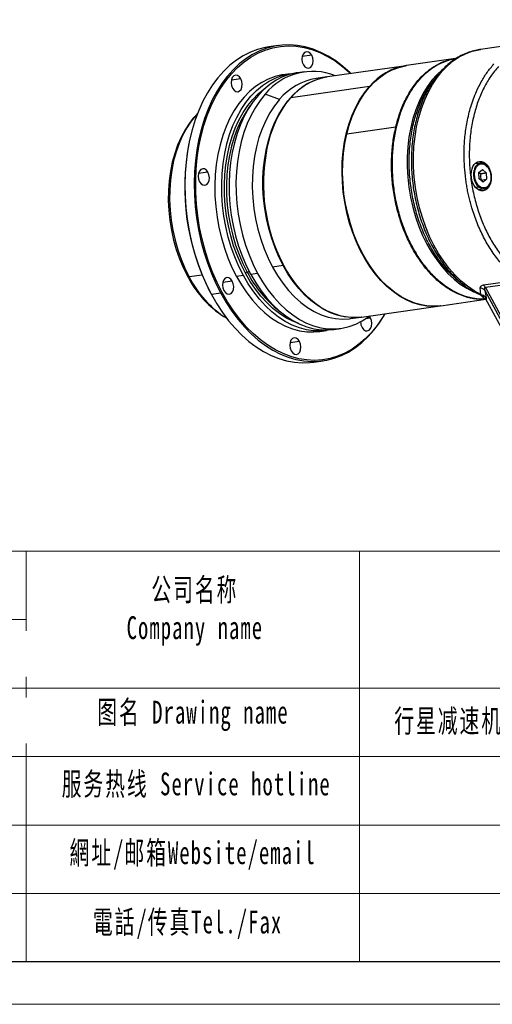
# Model space of a CAD drawing. Header units: millimetres. Extents: x 1376 to 1898, y 996 to 1363.
# Tile 7 of 13: x 1731 to 1800, y 996 to 1138. Entities that reach past the tile are written whole.
import ezdxf

# ---------------------------------------------------------------- set-up
doc = ezdxf.new("R2010")
doc.units = ezdxf.units.MM
doc.layers.get('0').update_dxf_attribs({"lineweight": 18})
for name, color, linetype, lineweight in [('SLD-0', 7, 'Continuous', 18), ('图框_外框线', 7, 'Continuous', 18), ('尺寸线', 7, 'Continuous', 18)]:
    doc.layers.add(name, color=color, linetype=linetype, lineweight=lineweight)
doc.styles.add('标准', font='txt', dxfattribs={"width": 0.667})

# ---------------------------------------------------------------- blocks, each defined once
blk = doc.blocks.new('L264')
at = {"linetype": 'Continuous', "lineweight": 25}
for p, q in [((24.06, 62.47), (21.53, 62.11)), ((92.54, 63.39), (78.73, 61.42)), ((33.11, 59.85), (30.55, 59.48)), ((72.01, 58.95), (58.78, 57.06)), ((58.64, 57.04), (37.39, 54.02)), ((13.97, 53.51), (11.4, 53.15)), ((27.27, 54.85), (25.41, 54.58)), ((31.13, 55.4), (29.27, 55.13)), ((37.24, 54), (34.34, 53.58)), ((67.4, 54.73), (66.45, 53.47)), ((67.4, 54.79), (66.55, 53.78)), ((67.9, 55.36), (67.76, 55.2)), ((48.74, 51.41), (27.5, 48.38)), ((48.83, 51.36), (48.74, 51.41)), ((24.45, 47.95), (20.56, 49.38)), ((1.5, 43.31), (1.02, 42.74)), ((55.84, 40.46), (42.62, 38.58)), ((55.99, 40.48), (55.84, 40.46)), ((-0.06, 36.15), (-0.09, 36.01)), ((20.94, 34.25), (20.92, 34.15)), ((78.72, 30.72), (77.2, 30.51)), ((80.57, 29.75), (80.24, 30.18)), ((5.08, 28.26), (2.51, 27.89)), ((78.22, 28.31), (78.83, 27.86)), ((78.32, 28.21), (79.28, 29)), ((78.4, 26.5), (78.32, 28.21)), ((78.83, 27.86), (80.32, 28.07)), ((78.83, 27.86), (78.84, 27.85)), ((80.32, 28.06), (78.84, 27.85)), ((79.28, 29), (80.32, 28.07)), ((79.28, 29), (79.28, 29)), ((80.32, 28.07), (80.32, 28.06)), ((80.32, 28.06), (80.4, 26.35)), ((77.5, 24.24), (78.18, 24.34)), ((78.4, 26.49), (78.4, 26.5)), ((79.44, 25.56), (78.4, 26.49)), ((78.91, 26.13), (80.4, 26.35)), ((80.4, 26.35), (79.44, 25.56)), ((79.44, 25.56), (79.44, 25.56)), ((78.14, 23.57), (79.71, 23.79)), ((25.42, 3.05), (22.52, 2.64)), ((25.26, 3.65), (25.31, 3.57)), ((-0.45, 0.22), (0, 0)), ((3.5, 0.5), (0, 0)), ((14.64, 0.4), (12.78, 0.14)), ((16.28, 1.38), (15.69, 1.3)), ((18.5, 0.95), (16.64, 0.69)), ((11.65, -1.13), (9.08, -1.5)), ((74.56, -2.46), (75.66, -3.19)), ((79.53, -2.18), (89.15, -0.81)), ((80.06, -2.81), (89.68, -1.44)), ((5.6, -4), (5.67, -4.13)), ((8.54, -4.42), (6.02, -4.78)), ((8.91, -4.21), (8.54, -4.42)), ((78.68, -4.86), (79.2, -5.08)), ((78.83, -4.75), (78.7, -2.92)), ((79.31, -5.16), (79.61, -5.33)), ((79.91, -3.64), (88.05, -18.68)), ((79.91, -3.64), (80.25, -5.61)), ((88.69, -18.74), (80.06, -2.81)), ((46.62, -10.83), (67.87, -7.8)), ((68.02, -7.78), (80.23, -6.04)), ((79.97, -5.62), (80.04, -5.69)), ((80.07, -5.96), (79.97, -5.96)), ((80.01, -5.68), (80.21, -5.95)), ((80.04, -5.7), (85.94, -16.59)), ((80.16, -5.88), (80.09, -5.88)), ((80.21, -5.95), (80.1, -5.75)), ((8.55, -10.15), (9.18, -10.56)), ((24.34, -9.14), (24.42, -9.2)), ((48.97, -11.1), (48.64, -10.62)), ((43.58, -11.26), (46.48, -10.85)), ((48.97, -11.1), (47.71, -11.28)), ((35.28, -14.72), (37.14, -14.45)), ((39.14, -14.17), (41, -13.9)), ((29.83, -17.43), (27.26, -17.8)), ((33.66, -23.03), (36.18, -22.67))]:
    blk.add_line(p, q, dxfattribs=at)
at = {"linetype": 'Continuous', "lineweight": 25, "flags": 128}
for points in [[(21.53, 62.11), (20.52, 61.94), (18.5, 61.42), (16.53, 60.68), (14.62, 59.72), (12.78, 58.54), (11.02, 57.16), (9.34, 55.58), (7.77, 53.8), (6.3, 51.84), (4.94, 49.71), (3.7, 47.42), (2.6, 44.98), (1.62, 42.4), (0.78, 39.7), (0.09, 36.9), (-0.46, 34), (-0.85, 31.02), (-1.1, 27.98), (-1.19, 24.9), (-1.13, 21.79), (-0.91, 18.67), (-0.55, 15.55), (-0.03, 12.45), (0.63, 9.39), (1.44, 6.39), (2.39, 3.45), (3.47, 0.6), (4.68, -2.14), (6.02, -4.78)], [(43.74, 54.92), (43.47, 55.18), (41.57, 56.85), (39.62, 58.32), (37.61, 59.59), (35.56, 60.64), (33.48, 61.48), (31.38, 62.1), (29.28, 62.49), (27.18, 62.66), (25.1, 62.59), (23.04, 62.3), (21.03, 61.78), (19.06, 61.04), (17.15, 60.08), (15.31, 58.9), (13.54, 57.52), (11.87, 55.94), (10.29, 54.16), (8.82, 52.2), (7.47, 50.07), (6.23, 47.78), (5.12, 45.34), (4.15, 42.76), (3.31, 40.06), (2.62, 37.25), (2.07, 34.36), (1.67, 31.38), (1.43, 28.34), (1.34, 25.26), (1.4, 22.15), (1.61, 19.03), (1.98, 15.91), (2.5, 12.81), (3.16, 9.75), (3.97, 6.75), (4.92, 3.81), (6, 0.96), (7.21, -1.78), (8.54, -4.42)], [(8.91, -4.21), (7.56, -1.54), (6.33, 1.26), (5.24, 4.16), (4.29, 7.15), (3.48, 10.21), (2.83, 13.33), (2.33, 16.48), (1.98, 19.66), (1.79, 22.83), (1.77, 25.99), (1.9, 29.11), (2.19, 32.18), (2.64, 35.19), (3.24, 38.11), (4, 40.92), (4.9, 43.62), (5.95, 46.19), (7.13, 48.61), (8.44, 50.87), (9.88, 52.96), (11.42, 54.86), (13.08, 56.57), (14.83, 58.07), (16.67, 59.36), (18.58, 60.42), (20.56, 61.27), (22.6, 61.88), (24.67, 62.25), (26.78, 62.39), (28.91, 62.3), (31.05, 61.96), (33.18, 61.39), (35.3, 60.59), (37.39, 59.56), (39.44, 58.31), (41.44, 56.84), (43.38, 55.17), (43.66, 54.91)], [(78.83, -4.75), (77.01, -3.75), (75.23, -2.54), (73.51, -1.13), (71.86, 0.47), (70.29, 2.26), (68.8, 4.21), (67.42, 6.32), (66.14, 8.57), (64.98, 10.95), (63.94, 13.44), (63.03, 16.02), (62.27, 18.68), (61.64, 21.4), (61.16, 24.16), (60.83, 26.94), (60.66, 29.73), (60.64, 32.5), (60.77, 35.24), (61.05, 37.93), (61.48, 40.55), (62.07, 43.08), (62.79, 45.5), (63.66, 47.81), (64.66, 49.97), (65.78, 51.99), (67.02, 53.85), (68.38, 55.52), (69.84, 57.02), (71.38, 58.31), (73.01, 59.39), (74.71, 60.27), (76.47, 60.92), (78.28, 61.35), (78.73, 61.42)], [(33.11, 59.85), (32.71, 60.4), (32.21, 60.73), (31.69, 60.8), (31.2, 60.61), (30.81, 60.17), (30.56, 59.53), (30.48, 58.78), (30.58, 58.01), (30.86, 57.3)], [(30.86, 57.3), (31.27, 56.75), (31.76, 56.42), (32.28, 56.34), (32.77, 56.54), (33.16, 56.98), (33.41, 57.62), (33.49, 58.37), (33.39, 59.14), (33.11, 59.85)], [(60.34, 8.02), (59.18, 10.33), (58.15, 12.75), (57.24, 15.27), (56.48, 17.86), (55.86, 20.52), (55.38, 23.22), (55.05, 25.94), (54.88, 28.67), (54.86, 31.38), (54.99, 34.06), (55.28, 36.68), (55.71, 39.24), (56.3, 41.7), (57.03, 44.06), (57.89, 46.3), (58.89, 48.39), (60.02, 50.34), (61.26, 52.12), (62.61, 53.71), (64.06, 55.12), (65.6, 56.33), (67.22, 57.33), (68.9, 58.11), (70.64, 58.67), (72.15, 58.97)], [(42.62, 38.58), (43.28, 41.02), (44.09, 43.35), (45.05, 45.55), (46.13, 47.59), (47.34, 49.46), (48.66, 51.16), (50.09, 52.67), (51.61, 53.98), (53.22, 55.07), (54.91, 55.94), (56.65, 56.59), (58.45, 57.01), (58.78, 57.06)], [(68.27, 55.83), (67.03, 54.67), (65.64, 53.11), (64.36, 51.36), (63.2, 49.44), (62.17, 47.36), (61.26, 45.14), (60.5, 42.79), (59.88, 40.32), (59.41, 37.77), (59.09, 35.13), (58.93, 32.45), (58.92, 29.72), (59.07, 26.97), (59.38, 24.23), (59.83, 21.5), (60.44, 18.82), (61.19, 16.2), (62.08, 13.65), (63.11, 11.2), (64.26, 8.86), (65.53, 6.65), (66.91, 4.59), (68.38, 2.69), (69.95, 0.96), (71.59, -0.58), (73.3, -1.92), (75.06, -3.06), (76.87, -3.99), (77.25, -4.15)], [(25.41, 54.58), (25.07, 54.53), (23.2, 54.1), (21.38, 53.44), (19.62, 52.54), (17.94, 51.43), (16.34, 50.1), (14.84, 48.56), (13.44, 46.83), (12.16, 44.91), (11, 42.83), (9.97, 40.58), (9.09, 38.2), (8.35, 35.69), (7.75, 33.07), (7.32, 30.37), (7.04, 27.59), (6.92, 24.76), (6.96, 21.9), (7.16, 19.02), (7.52, 16.15), (8.03, 13.31), (8.7, 10.51), (9.51, 7.77), (10.47, 5.12), (11.56, 2.57), (12.78, 0.14)], [(14.64, 0.4), (13.42, 2.84), (12.32, 5.39), (11.37, 8.04), (10.55, 10.77), (9.89, 13.57), (9.37, 16.42), (9.01, 19.29), (8.82, 22.16), (8.78, 25.02), (8.9, 27.85), (9.17, 30.63), (9.61, 33.34), (10.2, 35.95), (10.94, 38.46), (11.83, 40.85), (12.86, 43.09), (14.01, 45.18), (15.3, 47.09), (16.69, 48.83), (18.2, 50.36), (19.8, 51.69), (21.48, 52.81), (23.24, 53.7), (25.06, 54.37), (26.92, 54.8), (28.27, 54.96)], [(29.27, 55.13), (28.93, 55.08), (27.06, 54.65), (25.24, 53.99), (23.49, 53.09), (21.8, 51.98), (20.2, 50.65), (18.7, 49.11), (17.3, 47.38), (16.02, 45.46), (14.86, 43.38), (13.84, 41.13), (12.95, 38.75), (12.21, 36.24), (11.62, 33.62), (11.18, 30.92), (10.9, 28.14), (10.78, 25.31), (10.82, 22.45), (11.02, 19.57), (11.38, 16.7), (11.89, 13.86), (12.56, 11.06), (13.37, 8.32), (14.33, 5.67), (15.42, 3.12), (16.64, 0.69)], [(13.97, 53.51), (13.56, 54.07), (13.07, 54.4), (12.54, 54.47), (12.06, 54.27), (11.66, 53.83), (11.41, 53.2), (11.34, 52.45), (11.44, 51.67), (11.71, 50.97)], [(11.71, 50.97), (12.12, 50.42), (12.62, 50.08), (13.14, 50.01), (13.63, 50.21), (14.02, 50.65), (14.27, 51.28), (14.35, 52.03), (14.24, 52.81), (13.97, 53.51)], [(25.42, 3.05), (24.25, 5.39), (23.21, 7.85), (22.3, 10.4), (21.53, 13.03), (20.9, 15.73), (20.43, 18.47), (20.12, 21.23), (19.95, 23.99), (19.95, 26.74), (20.11, 29.44), (20.42, 32.1), (20.88, 34.67), (21.5, 37.15), (22.27, 39.52), (23.17, 41.76), (24.21, 43.86), (25.38, 45.79), (26.66, 47.55), (28.06, 49.12), (29.55, 50.5), (31.14, 51.66), (32.8, 52.61), (34.52, 53.33), (36.3, 53.83), (37.24, 54)], [(15.19, 1.03), (14.01, 3.38), (12.95, 5.85), (12.02, 8.42), (11.23, 11.07), (10.59, 13.78), (10.09, 16.53), (9.74, 19.31), (9.55, 22.1), (9.51, 24.87), (9.63, 27.61), (9.9, 30.3), (10.32, 32.92), (10.89, 35.46), (11.61, 37.89), (12.47, 40.2), (13.46, 42.37), (14.59, 44.39), (15.83, 46.25), (17.18, 47.93), (18.64, 49.41), (20.19, 50.7), (20.58, 50.99)], [(67.87, -7.8), (66.07, -7.94), (64.22, -7.86), (62.36, -7.53), (60.5, -6.98), (58.67, -6.2), (56.86, -5.2), (55.11, -3.98), (53.41, -2.55), (51.79, -0.93), (50.24, 0.87), (48.79, 2.85), (47.45, 4.98), (46.22, 7.25), (45.11, 9.65), (44.13, 12.16), (43.29, 14.75), (42.59, 17.42), (42.04, 20.14), (41.65, 22.89), (41.41, 25.66), (41.33, 28.41), (41.4, 31.14), (41.64, 33.83), (42.03, 36.44), (42.57, 38.97), (43.26, 41.4), (44.09, 43.71), (45.07, 45.88), (46.17, 47.89), (47.4, 49.74), (48.74, 51.41)], [(20.56, 49.38), (19.16, 47.64), (17.88, 45.73), (16.72, 43.64), (15.69, 41.4), (14.81, 39.01), (14.07, 36.5), (13.47, 33.89), (13.04, 31.18), (12.76, 28.4), (12.64, 25.57), (12.68, 22.71), (12.88, 19.84), (13.24, 16.97), (13.75, 14.12), (14.42, 11.32), (15.23, 8.59), (16.19, 5.94), (17.28, 3.39), (18.5, 0.95)], [(24.45, 47.95), (23.07, 46.23), (21.81, 44.32), (20.69, 42.24), (19.7, 40), (18.86, 37.61), (18.17, 35.1), (17.65, 32.48), (17.28, 29.78), (17.08, 27.01), (17.04, 24.19), (17.17, 21.35), (17.47, 18.51), (17.93, 15.7), (18.55, 12.92), (19.33, 10.2), (20.25, 7.57), (21.32, 5.04), (22.52, 2.64)], [(46.62, -10.83), (44.83, -10.97), (42.97, -10.88), (41.11, -10.56), (39.26, -10.01), (37.42, -9.22), (35.62, -8.22), (33.86, -7), (32.17, -5.58), (30.54, -3.96), (29, -2.15), (27.55, -0.18), (26.2, 1.95), (24.97, 4.23), (23.86, 6.63), (22.88, 9.13), (22.04, 11.73), (21.35, 14.4), (20.8, 17.12), (20.4, 19.87), (20.16, 22.63), (20.08, 25.39), (20.16, 28.12), (20.39, 30.8), (20.78, 33.42), (21.32, 35.95), (22.01, 38.37), (22.85, 40.68), (23.82, 42.85), (24.93, 44.87), (26.15, 46.71), (27.5, 48.38)], [(16.15, 45.76), (15.09, 44.15), (13.98, 42.15), (13, 40), (12.15, 37.72), (11.44, 35.32), (10.88, 32.82), (10.46, 30.23), (10.19, 27.57), (10.08, 24.86), (10.11, 22.12), (10.31, 19.37), (10.65, 16.62), (11.14, 13.9), (11.78, 11.22), (12.56, 8.6), (13.47, 6.06), (14.52, 3.62), (15.69, 1.3)], [(16.52, 46.26), (16.32, 45.98), (16.15, 45.76)], [(1.02, 42.74), (0.07, 41.51), (-1.12, 39.71), (-2.19, 37.73), (-3.13, 35.61), (-3.92, 33.35), (-4.57, 30.97), (-5.07, 28.49), (-5.42, 25.93), (-5.61, 23.3), (-5.65, 20.64), (-5.52, 17.95), (-5.24, 15.26), (-4.8, 12.59), (-4.22, 9.96), (-3.48, 7.39), (-2.6, 4.89), (-1.59, 2.5), (-0.45, 0.22)], [(2.27, 44.17), (1.86, 43.72), (0.53, 42.06), (-0.68, 40.22), (-1.77, 38.21), (-2.72, 36.05), (-3.53, 33.74), (-4.2, 31.32), (-4.71, 28.79), (-5.06, 26.18), (-5.26, 23.51), (-5.29, 20.79), (-5.16, 18.06), (-4.88, 15.32), (-4.43, 12.6), (-3.83, 9.92), (-3.08, 7.3), (-2.19, 4.76), (-1.16, 2.32), (0, 0)], [(68.02, -7.78), (66.53, -7.92), (64.68, -7.87), (62.81, -7.58), (60.96, -7.07), (59.12, -6.32), (57.31, -5.36), (55.55, -4.17), (53.84, -2.78), (52.2, -1.2), (50.64, 0.58), (49.18, 2.53), (47.81, 4.63), (46.56, 6.89), (45.43, 9.26), (44.43, 11.75), (43.57, 14.34), (42.85, 16.99), (42.27, 19.71), (41.85, 22.45), (41.59, 25.22), (41.48, 27.98), (41.53, 30.71), (41.74, 33.4), (42.1, 36.03), (42.62, 38.58)], [(5.08, 28.26), (4.67, 28.81), (4.18, 29.14), (3.65, 29.21), (3.17, 29.02), (2.77, 28.57), (2.52, 27.94), (2.45, 27.19), (2.55, 26.42), (2.82, 25.71)], [(2.82, 25.71), (3.23, 25.16), (3.73, 24.83), (4.25, 24.75), (4.74, 24.95), (5.13, 25.39), (5.38, 26.03), (5.46, 26.77), (5.35, 27.55), (5.08, 28.26)], [(80.25, -5.99), (80.22, -6), (78.39, -5.99), (76.56, -5.75), (74.72, -5.29), (72.9, -4.61), (71.11, -3.7), (69.36, -2.59), (67.66, -1.27), (66.02, 0.25), (64.46, 1.94), (62.99, 3.82), (61.61, 5.85), (60.34, 8.02)], [(46.48, -10.85), (45.6, -10.95), (43.75, -10.98), (41.89, -10.77), (40.03, -10.33), (38.19, -9.66), (36.37, -8.77), (34.59, -7.66), (32.86, -6.34), (31.2, -4.81), (29.61, -3.1), (28.11, -1.21), (26.71, 0.85), (25.42, 3.05)], [(12.78, 0.14), (14.12, -2.16), (15.57, -4.3), (17.12, -6.28), (18.77, -8.08), (20.49, -9.69), (22.28, -11.1), (24.12, -12.29), (26.01, -13.27), (27.92, -14.02), (29.86, -14.53), (31.79, -14.81), (33.72, -14.86), (35.28, -14.72)], [(38.13, -14.28), (37.48, -14.4), (35.58, -14.59), (33.65, -14.55), (31.71, -14.27), (29.78, -13.75), (27.87, -13), (25.98, -12.03), (24.13, -10.83), (22.35, -9.43), (20.62, -7.82), (18.98, -6.02), (17.43, -4.04), (15.98, -1.89), (14.64, 0.4)], [(29.64, -12.61), (28, -11.96), (26.17, -11.02), (24.39, -9.86), (22.65, -8.5), (20.99, -6.94), (19.4, -5.19), (17.89, -3.28), (16.49, -1.2), (15.19, 1.03)], [(16.64, 0.69), (17.98, -1.61), (19.43, -3.75), (20.99, -5.73), (22.63, -7.53), (24.35, -9.14), (26.14, -10.55), (27.98, -11.74), (29.87, -12.72), (31.79, -13.47), (33.72, -13.98), (35.66, -14.26), (37.58, -14.31), (39.14, -14.17)], [(18.5, 0.95), (19.84, -1.34), (21.29, -3.49), (22.84, -5.47), (24.49, -7.27), (26.21, -8.88), (28, -10.28), (29.84, -11.48), (31.73, -12.45), (33.64, -13.2), (35.58, -13.72), (37.51, -14), (39.44, -14.04), (41.34, -13.85), (43.21, -13.42), (45.03, -12.75), (46.79, -11.86), (48.47, -10.75), (48.76, -10.52)], [(22.52, 2.64), (23.85, 0.38), (25.29, -1.73), (26.84, -3.66), (28.48, -5.41), (30.2, -6.95), (31.98, -8.27), (33.82, -9.38), (35.7, -10.25), (37.6, -10.88), (39.51, -11.26), (41.42, -11.41), (43.31, -11.3), (43.58, -11.26)], [(11.65, -1.13), (11.24, -0.58), (10.75, -0.25), (10.22, -0.17), (9.74, -0.37), (9.34, -0.81), (9.09, -1.45), (9.02, -2.2), (9.12, -2.97), (9.39, -3.68)], [(9.39, -3.68), (9.8, -4.23), (10.3, -4.56), (10.82, -4.63), (11.31, -4.44), (11.7, -4), (11.95, -3.36), (12.03, -2.61), (11.92, -1.84), (11.65, -1.13)], [(6.02, -4.78), (7.46, -7.28), (9.02, -9.64), (10.67, -11.84), (12.42, -13.88), (14.25, -15.73), (16.14, -17.4), (18.1, -18.88), (20.11, -20.14), (22.16, -21.2), (24.24, -22.04), (26.33, -22.66), (28.44, -23.05), (30.53, -23.21), (32.62, -23.15), (33.66, -23.03)], [(8.54, -4.42), (9.99, -6.92), (11.55, -9.28), (13.2, -11.48), (14.95, -13.52), (16.77, -15.38), (18.67, -17.04), (20.63, -18.52), (22.64, -19.78), (24.69, -20.84), (26.76, -21.68), (28.86, -22.3), (30.96, -22.69), (33.06, -22.85), (35.14, -22.79), (37.2, -22.5), (39.22, -21.98), (41.19, -21.24), (43.1, -20.28), (44.94, -19.1), (46.7, -17.72), (48.37, -16.13), (49.95, -14.36), (51.42, -12.4), (52.78, -10.27), (52.97, -9.92)], [(52.89, -9.94), (52.25, -11), (50.81, -13.09), (49.26, -14.99), (47.61, -16.7), (45.86, -18.2), (44.02, -19.49), (42.11, -20.56), (40.13, -21.4), (38.09, -22.01), (36.01, -22.39), (33.9, -22.53), (31.78, -22.43), (29.64, -22.09), (27.5, -21.52), (25.39, -20.72), (23.3, -19.69), (21.25, -18.44), (19.25, -16.98), (17.31, -15.3), (15.44, -13.44), (13.66, -11.38), (11.97, -9.15), (10.39, -6.76), (8.91, -4.21)], [(46.72, -13.65), (47.13, -14.2), (47.62, -14.53), (48.14, -14.6), (48.63, -14.41), (49.02, -13.97), (49.27, -13.33), (49.35, -12.58), (49.25, -11.81), (48.97, -11.1)], [(29.83, -17.43), (29.42, -16.88), (28.93, -16.55), (28.4, -16.48), (27.92, -16.67), (27.52, -17.12), (27.27, -17.75), (27.2, -18.5), (27.3, -19.27), (27.57, -19.98)], [(27.57, -19.98), (27.98, -20.53), (28.48, -20.86), (29, -20.94), (29.49, -20.74), (29.88, -20.3), (30.13, -19.66), (30.21, -18.92), (30.1, -18.14), (29.83, -17.43)]]:
    blk.add_lwpolyline(points, dxfattribs=at)
at = {"linetype": 'Continuous', "lineweight": 25}
for centre, radius, start, end in [((61.13, 41.16), 16.08, 98.9345, 140.4049), ((33.41, 38.94), 16.55, 68.3001, 140.929), ((37.01, 37.41), 16.4, 99.351, 139.9885), ((39.89, 38.13), 16.08, 98.9345, 140.4049), ((60.7, 24.26), 61.92, 169.0624, 207.1473), ((67.27, 25.19), 47.2, 169.0632, 207.1465), ((24.44, 12.75), 27.87, 206.7161, 235.2452), ((15.86, 0.38), 0.929, 100.6127, 136.0671), ((44.02, 15.99), 31.92, 207.4018, 231.9212), ((24.91, 12.43), 27.84, 206.5212, 237.9842), ((78.38, -3.68), 1.89, 27.382, 52.664), ((49.64, -12.11), 3.3, 179.9717, 207.6671)]:
    blk.add_arc(centre, radius, start, end, dxfattribs=at)
blk.add_ellipse((78.96, 27.22), major_axis=(-0.52, 3.97), ratio=0.672422, dxfattribs=at)
for points, knots in [([(78.82, 61.42), (78.34, 61.34), (77.25, 61.18), (75.62, 60.69), (73.91, 59.98), (72.26, 59.08), (70.68, 57.98), (69.27, 56.8), (68.43, 55.91), (68.05, 55.5)], [0, 0, 0, 0, 0.120439, 0.270599, 0.420899, 0.571674, 0.723172, 0.87553, 1, 1, 1, 1]), ([(55.84, 40.46), (56.18, 41.72), (56.86, 44.25), (58.31, 47.66), (60.04, 50.73), (62.07, 53.39), (64.35, 55.59), (66.84, 57.25), (68.82, 58.23), (69.99, 58.47), (70.23, 58.52)], [0, 0, 0, 0, 0.137736, 0.275473, 0.413209, 0.550946, 0.688682, 0.826419, 0.964155, 1, 1, 1, 1]), ([(72.16, 58.94), (71.32, 58.79), (69.55, 58.46), (66.98, 57.29), (64.5, 55.61), (62.22, 53.41), (60.19, 50.76), (58.45, 47.68), (57, 44.27), (56.33, 41.74), (55.99, 40.48)], [0, 0, 0, 0, 0.114436, 0.240945, 0.367454, 0.493963, 0.620472, 0.746982, 0.873491, 1, 1, 1, 1]), ([(89.15, -0.81), (88.24, -0.09), (86.41, 1.34), (83.89, 4.08), (81.58, 7.21), (79.53, 10.72), (77.78, 14.55), (76.68, 17.72), (76.02, 20.05), (75.66, 21.47), (75.35, 22.9), (75.07, 24.35), (74.84, 25.81), (74.57, 27.85), (74.34, 30.59), (74.28, 34.12), (74.51, 37.94), (75.09, 41.97), (76.11, 46.11), (77.44, 49.73), (78.97, 52.78), (80.53, 55.31), (81.77, 56.77), (82.4, 57.52)], [0, 0, 0, 0, 0.062242, 0.124555, 0.186937, 0.24939, 0.311913, 0.374507, 0.395401, 0.416302, 0.437212, 0.458129, 0.479054, 0.499987, 0.545605, 0.596047, 0.65131, 0.711394, 0.776298, 0.84602, 0.895203, 0.94653, 1, 1, 1, 1]), ([(83.58, 56.81), (82.87, 55.96), (81.45, 54.25), (79.66, 51.16), (78.16, 47.75), (77, 44.03), (76.19, 40.07), (75.75, 35.94), (75.68, 31.71), (75.98, 27.43), (76.66, 23.2), (77.69, 19.07), (79.07, 15.11), (80.76, 11.4), (82.75, 7.98), (84.99, 4.94), (87.45, 2.26), (89.23, 0.87), (90.12, 0.17)], [0, 0, 0, 0, 0.062506, 0.125011, 0.187516, 0.25002, 0.312523, 0.375024, 0.437525, 0.500024, 0.562522, 0.62502, 0.687516, 0.750012, 0.812509, 0.875005, 0.937502, 1, 1, 1, 1]), ([(71.63, -0.05), (71.12, 0.41), (69.65, 1.71), (67.48, 4.47), (65.16, 8.1), (63.19, 12.16), (61.59, 16.52), (60.42, 21.11), (59.68, 25.82), (59.4, 30.56), (59.57, 35.23), (60.2, 39.74), (61.28, 43.99), (62.78, 47.88), (64.54, 51.21), (65.95, 52.97), (66.59, 53.77)], [0, 0, 0, 0, 0.039866, 0.114626, 0.189387, 0.264147, 0.338908, 0.413668, 0.488429, 0.563189, 0.637949, 0.71271, 0.78747, 0.862231, 0.936991, 1, 1, 1, 1]), ([(66.45, 53.47), (66.13, 53.06), (65.04, 51.67), (63.54, 48.77), (61.99, 44.87), (60.88, 40.58), (60.21, 36.04), (59.99, 31.32), (60.23, 26.52), (60.92, 21.74), (62.05, 17.08), (63.59, 12.62), (65.52, 8.45), (67.81, 4.7), (69.74, 2.08), (70.96, 0.9), (71.23, 0.64)], [0, 0, 0, 0, 0.033105, 0.111797, 0.190489, 0.26918, 0.347872, 0.426564, 0.505256, 0.583948, 0.66264, 0.741332, 0.820023, 0.898715, 0.977407, 1, 1, 1, 1]), ([(79.13, -5.98), (78.8, -5.99), (77.52, -6.05), (75.26, -5.58), (72.41, -4.57), (69.62, -2.99), (66.96, -0.92), (64.47, 1.63), (62.18, 4.6), (60.14, 7.95), (58.38, 11.62), (56.94, 15.54), (55.83, 19.64), (55.07, 23.87), (54.69, 28.14), (54.68, 32.38), (55.03, 36.54), (55.57, 39.15), (55.84, 40.46)], [0, 0, 0, 0, 0.022959, 0.088095, 0.153232, 0.218368, 0.283504, 0.34864, 0.413776, 0.478912, 0.544048, 0.609184, 0.67432, 0.739456, 0.804592, 0.869728, 0.934864, 1, 1, 1, 1]), ([(55.99, 40.48), (55.72, 39.18), (55.18, 36.56), (54.83, 32.4), (54.84, 28.16), (55.22, 23.89), (55.97, 19.67), (57.08, 15.56), (58.53, 11.64), (60.29, 7.97), (62.33, 4.62), (64.62, 1.65), (67.11, -0.9), (69.77, -2.97), (72.55, -4.55), (75.41, -5.57), (77.98, -6.06), (79.56, -5.97), (80.2, -5.94)], [0, 0, 0, 0, 0.06379, 0.12758, 0.19137, 0.25516, 0.31895, 0.38274, 0.44653, 0.51032, 0.57411, 0.6379, 0.70169, 0.76548, 0.82927, 0.89306, 0.95685, 1, 1, 1, 1]), ([(77.38, 29.08), (77.47, 29.29), (77.65, 29.71), (78.05, 30.17), (78.49, 30.46), (79.05, 30.6), (79.7, 30.52), (80.14, 30.18), (80.33, 30.04)], [0, 0, 0, 0, 0.155402, 0.309653, 0.455208, 0.589402, 0.818713, 1, 1, 1, 1]), ([(80.33, 30.04), (80.51, 29.85), (80.92, 29.42), (81.3, 28.58), (81.51, 27.73), (81.59, 26.99), (81.54, 26.21), (81.36, 25.48), (81.06, 24.86), (80.67, 24.39), (80.23, 24.11), (79.67, 23.96), (79.03, 24.05), (78.58, 24.38), (78.39, 24.52)], [0, 0, 0, 0, 0.090318, 0.204563, 0.27142, 0.343936, 0.420786, 0.5, 0.579214, 0.656064, 0.72858, 0.795437, 0.909682, 1, 1, 1, 1]), ([(80.33, 30.04), (80.34, 30.06), (80.35, 30.09), (80.34, 30.12), (80.33, 30.15), (80.32, 30.17), (80.29, 30.18), (80.26, 30.18), (80.24, 30.18)], [0, 0, 0, 0, 0.239457, 0.368361, 0.5, 0.631639, 0.760543, 1, 1, 1, 1]), ([(78.39, 24.52), (78.21, 24.71), (77.8, 25.15), (77.42, 25.98), (77.21, 26.83), (77.13, 27.58), (77.19, 28.34), (77.28, 28.86), (77.38, 29.07), (77.38, 29.08)], [0, 0, 0, 0, 0.179992, 0.407665, 0.540901, 0.685416, 0.838565, 0.996429, 1, 1, 1, 1]), ([(78.84, 27.85), (78.8, 27.56), (78.73, 26.97), (78.85, 26.41), (78.91, 26.13)], [0, 0, 0, 0, 0.499066, 1, 1, 1, 1]), ([(78.18, 24.34), (78.47, 24.13), (79.06, 23.72), (79.98, 23.79), (80.68, 24.18), (80.94, 24.68), (81.01, 24.84)], [0, 0, 0, 0, 0.289217, 0.578435, 0.867652, 1, 1, 1, 1]), ([(78.18, 24.34), (78.2, 24.34), (78.23, 24.35), (78.27, 24.37), (78.3, 24.4), (78.33, 24.43), (78.36, 24.47), (78.38, 24.5), (78.39, 24.52)], [0, 0, 0, 0, 0.239457, 0.368361, 0.5, 0.631639, 0.760543, 1, 1, 1, 1]), ([(71.23, 0.64), (71.89, -0.05), (73.48, -1.69), (75.96, -3.52), (77.79, -4.38), (78.56, -4.75)], [0, 0, 0, 0, 0.291095, 0.699422, 1, 1, 1, 1]), ([(74.61, -2.4), (74.04, -2.06), (73.01, -1.42), (72.06, -0.48), (71.63, -0.05)], [0, 0, 0, 0, 0.54122, 1, 1, 1, 1]), ([(78.7, -2.92), (78.73, -2.76), (78.77, -2.52), (79.1, -2.27), (79.39, -2.21), (79.53, -2.18)], [0, 0, 0, 0, 0.495637, 0.756532, 1, 1, 1, 1]), ([(78.7, -2.92), (78.97, -3), (79.45, -3.14), (79.77, -3.49), (79.91, -3.64)], [0, 0, 0, 0, 0.56, 1, 1, 1, 1]), ([(80.09, -5.88), (79.83, -5.77), (79.28, -5.55), (78.9, -4.98), (78.7, -4.69)], [0, 0, 0, 0, 0.473719, 1, 1, 1, 1]), ([(78.83, -4.75), (79.15, -4.83), (79.73, -4.97), (80.09, -5.42), (80.25, -5.61)], [0, 0, 0, 0, 0.56, 1, 1, 1, 1]), ([(78.83, -4.75), (78.97, -4.89), (79.16, -5.09), (79.27, -5.12), (79.3, -5.13)], [0, 0, 0, 0, 0.726136, 1, 1, 1, 1]), ([(80.06, -2.81), (80.02, -2.82), (79.95, -2.84), (79.85, -2.92), (79.77, -3.18), (79.85, -3.45), (79.91, -3.64)], [0, 0, 0, 0, 0.092974, 0.193746, 0.438129, 1, 1, 1, 1]), ([(80.25, -5.61), (80.28, -5.76), (80.35, -6.05), (80.26, -5.98), (80.21, -5.95)], [0, 0, 0, 0, 0.502871, 1, 1, 1, 1])]:
    blk.add_open_spline(points, degree=3, knots=knots, dxfattribs=at)
blk.add_open_spline([(80.24, 30.18), (79.95, 30.39), (79.37, 30.79), (78.43, 30.75), (77.62, 30.2), (77.05, 29.2), (76.81, 27.9), (76.94, 26.52), (77.4, 25.21), (77.92, 24.63), (78.18, 24.34)], degree=3, dxfattribs=at)

msp = doc.modelspace()

# ---------------------------------------------------------------- linework, layer by layer
at = {"layer": '图框_外框线'}
for p, q in [((1424.9376, 1061.4521), (1892.0714, 1061.4521)), ((1732.2427, 1061.4521), (1732.2427, 1002.1175)), ((1780.4755, 1061.4521), (1780.4755, 1002.1175)), ((1469.7039, 1051.5521), (1732.2427, 1051.5521)), ((1424.9376, 1041.6521), (1892.0714, 1041.6521)), ((1469.7039, 1031.7521), (1892.0714, 1031.7521)), ((1469.7039, 1021.8521), (1892.0714, 1021.8521)), ((1469.7039, 1011.9521), (1892.0714, 1011.9521))]:
    msp.add_line(p, q, dxfattribs=at)
at = {"layer": '图框_外框线', "color": 3}
msp.add_lwpolyline([(1379.0763, 995.9369), (1898.2521, 995.9369), (1898.2521, 1363.0683), (1379.0763, 1363.0683)], close=True, dxfattribs=at)
at = {"layer": '图框_外框线', "color": 3, "lineweight": 25}
msp.add_lwpolyline([(1409.9797, 1002.1175), (1892.0714, 1002.1175), (1892.0714, 1356.8876), (1409.9797, 1356.8876)], close=True, dxfattribs=at)

# ---------------------------------------------------------------- block references
at = {"layer": '尺寸线', "color": 7, "xscale": 0.5355, "yscale": 0.5355, "zscale": 0.5355}
msp.add_blockref('L264', (1755.8433, 1101.1091), dxfattribs=at)

# ---------------------------------------------------------------- texts
at = {"layer": 'SLD-0', "color": 1, "char_height": 3.3, "attachment_point": 2, "style": '标准'}
for s, insert, width in [('\\T1.1;公司名称\\PCompany name', (1756.665, 1057.5438), 42.202658), ('\\T1.1;图名 Drawing name', (1756.3943, 1039.8272), 42.202658), ('\\T1.1;  行星减速机Planetary gearbox：', (1807.3327, 1038.5588), 60.931664), ('\\T1.1;服务热线 Service hotline', (1756.8623, 1029.4504), 42.202658), ('\\T1.1;網址/邮箱Website/email', (1756.3485, 1019.508), 42.202658), ('\\T1.1;電話/传真Tel./Fax', (1755.6091, 1009.4881), 42.202658)]:
    msp.add_mtext(s, dxfattribs=dict(at, insert=insert, width=width))

# ---------------------------------------------------------------- next in the draw order: texts
at = {"layer": 'SLD-0', "color": 1, "char_height": 3.3, "width": 99.591656, "attachment_point": 2, "style": '标准', "bg_fill": 2}
for s, insert in [('{\\fSimSun|b1|i0|c134|p2;125 N.m}', (1713.7679, 1048.2463)), ('{\\fSimSun|b1|i0|c134|p2;1050 N}', (1712.6422, 1038.6025))]:
    msp.add_mtext(s, dxfattribs=dict(at, insert=insert))

doc.saveas('drawing.dxf')
